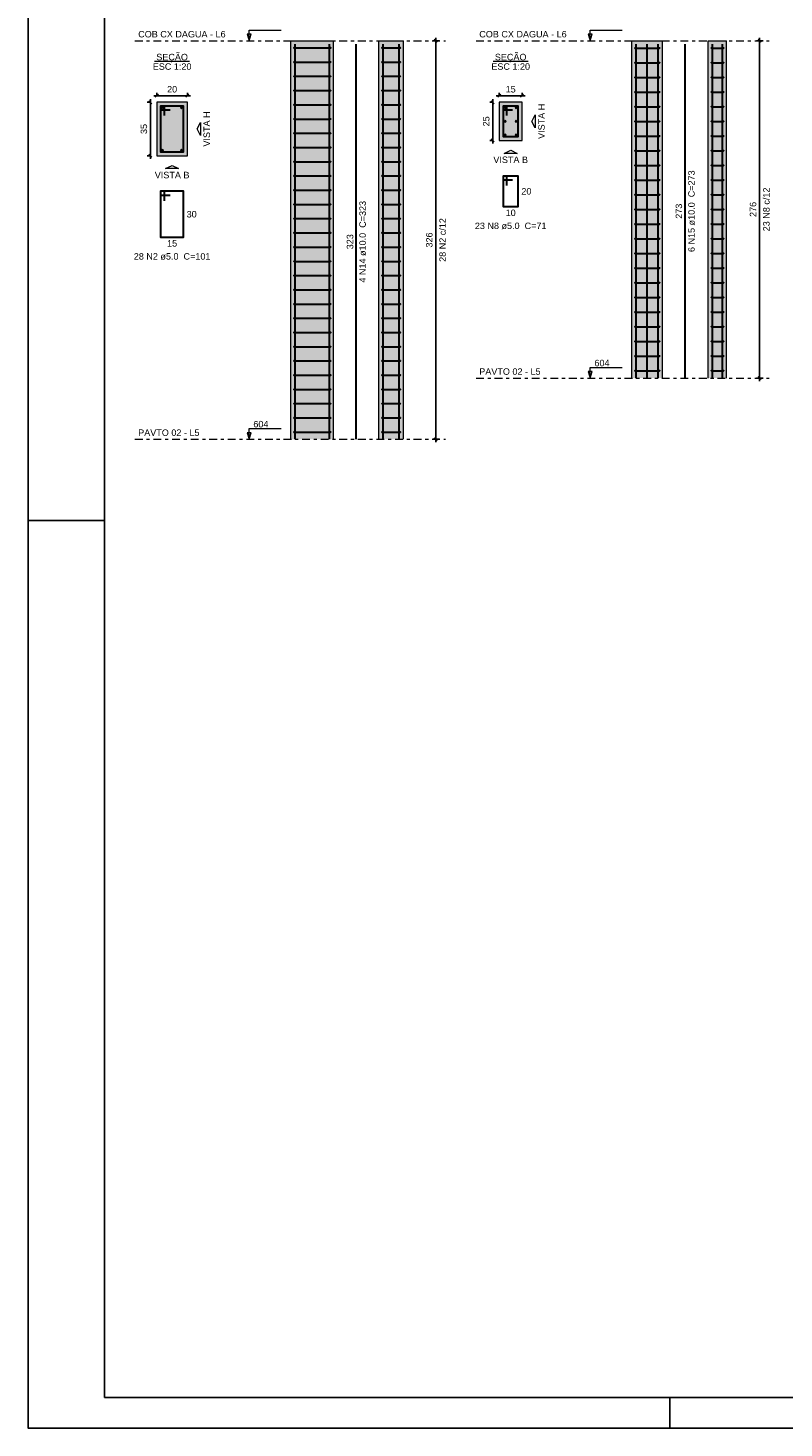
# Model space of a CAD drawing. Header units: millimetres. Extents: x 0 to 119, y 0 to 84.
# Tile 1 of 13: x 0 to 25, y 0 to 46. Entities that reach past the tile are written whole.
import ezdxf

# ---------------------------------------------------------------- set-up
doc = ezdxf.new("R2010")
doc.units = ezdxf.units.MM
doc.header["$MEASUREMENT"] = 0
doc.linetypes.add('DASHDOT', pattern=[2.54, 1.27, -0.635, 0, -0.635])
doc.linetypes.add('NULL', pattern=[0])
doc.layers.get('0').update_dxf_attribs({"lineweight": 18})
for name, color, linetype, lineweight in [('Descrição da armadura', 7, 'Continuous', 0), ('DT-Barras na forma', 2, 'Continuous', 30), ('DT-Barras no corte', 5, 'Continuous', 5), ('DT-Barras rebatidas', 2, 'Continuous', 30), ('DT-Cotas', 9, 'Continuous', 5), ('DT-Estribos na forma', 2, 'Continuous', 30), ('DT-Forma', 5, 'Continuous', 5), ('DT-Hachura seção pilares', 254, 'Continuous', 5), ('DT-Hachura vista pilares', 254, 'Continuous', 5), ('DT-Pontilhado', 9, 'DASHDOT', 5), ('DT-Textos', 7, 'Continuous', 5), ('Textos armaduras', 7, 'Continuous', 0)]:
    doc.layers.add(name, color=color, linetype=linetype, lineweight=lineweight)
doc.layers.add('SEDUC_MARF', color=1, linetype='Continuous')
doc.layers.add('SEDUC_MARGG', color=7, linetype='Continuous')
doc.styles.add('Arial', font='txt')
doc.dimstyles.new('UM_20.000000', dxfattribs={"dimtxt": 0.18, "dimasz": 0.1, "dimexe": 0.1, "dimexo": 0.2, "dimgap": 0, "dimtad": 1, "dimtih": 1, "dimtoh": 1, "dimdec": 1, "dimlfac": 20, "dimzin": 0, "dimdsep": 46, "dimtxsty": 'Standard', "dimcen": 0.09, "dimdle": 0.1, "dimadec": 1, "dimazin": 2, "dimtfac": 1, "dimtdec": 4, "dimtofl": 0, "dimtmove": 0, "dimatfit": 3, "dimfxl": 1, "dimtolj": 1, "dimarcsym": 0})
doc.dimstyles.new('UM_25.000000', dxfattribs={"dimtxt": 0.18, "dimasz": 0.1, "dimexe": 0.1, "dimexo": 0.2, "dimgap": 0, "dimtad": 1, "dimtih": 1, "dimtoh": 1, "dimdec": 1, "dimlfac": 25, "dimzin": 0, "dimdsep": 46, "dimtxsty": 'Standard', "dimcen": 0.09, "dimdle": 0.1, "dimadec": 1, "dimazin": 2, "dimtfac": 1, "dimtdec": 4, "dimtofl": 0, "dimtmove": 0, "dimatfit": 3, "dimfxl": 1, "dimtolj": 1, "dimarcsym": 0})

# ---------------------------------------------------------------- blocks, each defined once
blk = doc.blocks.new('_Oblique')
at = {"color": 0, "linetype": 'ByBlock', "lineweight": -2}
blk.add_line((-0.5, -0.5), (0.5, 0.5), dxfattribs=at)
blk = doc.blocks.new('*D67')
at = {"layer": 'Defpoints', "color": 0}
for p in [(4.216175, 43.385166), (4.004375, 41.635166), (4.216175, 41.635166)]:
    blk.add_point(p, dxfattribs=at)
at = {"layer": 'DT-Cotas', "color": 0, "lineweight": -2}
for p, q in [((4.016175, 43.385166), (3.904375, 43.385166)), ((4.004375, 43.485166), (4.004375, 41.535166)), ((4.016175, 41.635166), (3.904375, 41.635166))]:
    blk.add_line(p, q, dxfattribs=at)
at = {"layer": 'DT-Cotas', "color": 0, "lineweight": -2, "xscale": 0.1, "yscale": 0.1, "zscale": 0.1}
for p, rotation in [((4.004375, 43.385166), 90), ((4.004375, 41.635166), 270)]:
    blk.add_blockref('_Oblique', p, dxfattribs=dict(at, rotation=rotation))
at = {"layer": 'DT-Cotas', "color": 7, "insert": (3.792575, 42.510166), "char_height": 0.2118, "attachment_point": 5, "rotation": 90, "style": 'Arial'}
blk.add_mtext('\\A1;35', dxfattribs=at)
blk = doc.blocks.new('*D68')
at = {"layer": 'Defpoints', "color": 0}
for p in [(5.216175, 43.596966), (4.216175, 43.385166), (5.216175, 43.385166)]:
    blk.add_point(p, dxfattribs=at)
at = {"layer": 'DT-Cotas', "color": 0, "lineweight": -2}
for p, q in [((4.116175, 43.596966), (5.316175, 43.596966)), ((4.216175, 43.585166), (4.216175, 43.696966)), ((5.216175, 43.585166), (5.216175, 43.696966))]:
    blk.add_line(p, q, dxfattribs=at)
at = {"layer": 'DT-Cotas', "color": 0, "lineweight": -2, "xscale": 0.1, "yscale": 0.1, "zscale": 0.1, "rotation": 180}
blk.add_blockref('_Oblique', (4.216175, 43.596966), dxfattribs=at)
at = {"layer": 'DT-Cotas', "color": 0, "lineweight": -2, "xscale": 0.1, "yscale": 0.1, "zscale": 0.1}
blk.add_blockref('_Oblique', (5.216175, 43.596966), dxfattribs=at)
at = {"layer": 'DT-Cotas', "color": 7, "insert": (4.716175, 43.808766), "char_height": 0.2118, "attachment_point": 5, "rotation": 0.0057296, "style": 'Arial'}
blk.add_mtext('\\A1;20', dxfattribs=at)
blk = doc.blocks.new('*D69')
at = {"layer": 'Defpoints', "color": 0}
for p in [(13.343683, 45.397266), (13.661383, 45.397266), (13.661383, 32.357266)]:
    blk.add_point(p, dxfattribs=at)
at = {"layer": 'DT-Cotas', "color": 0, "lineweight": -2}
for p, q in [((13.461383, 45.397266), (13.243683, 45.397266)), ((13.343683, 32.257266), (13.343683, 45.497266)), ((13.461383, 32.357266), (13.243683, 32.357266))]:
    blk.add_line(p, q, dxfattribs=at)
at = {"layer": 'DT-Cotas', "color": 0, "lineweight": -2, "xscale": 0.1, "yscale": 0.1, "zscale": 0.1}
for p, rotation in [((13.343683, 45.397266), 90), ((13.343683, 32.357266), 270)]:
    blk.add_blockref('_Oblique', p, dxfattribs=dict(at, rotation=rotation))
at = {"layer": 'DT-Cotas', "color": 7, "insert": (13.131883, 38.877266), "char_height": 0.2118, "attachment_point": 5, "rotation": 90, "style": 'Arial'}
blk.add_mtext('\\A1;326', dxfattribs=at)
blk = doc.blocks.new('*D70')
at = {"layer": 'Defpoints', "color": 0}
for p in [(15.42007, 43.385166), (15.20827, 42.135166), (15.42007, 42.135166)]:
    blk.add_point(p, dxfattribs=at)
at = {"layer": 'DT-Cotas', "color": 0, "lineweight": -2}
for p, q in [((15.22007, 43.385166), (15.10827, 43.385166)), ((15.20827, 43.485166), (15.20827, 42.035166)), ((15.22007, 42.135166), (15.10827, 42.135166))]:
    blk.add_line(p, q, dxfattribs=at)
at = {"layer": 'DT-Cotas', "color": 0, "lineweight": -2, "xscale": 0.1, "yscale": 0.1, "zscale": 0.1}
for p, rotation in [((15.20827, 43.385166), 90), ((15.20827, 42.135166), 270)]:
    blk.add_blockref('_Oblique', p, dxfattribs=dict(at, rotation=rotation))
at = {"layer": 'DT-Cotas', "color": 7, "insert": (14.99647, 42.760166), "char_height": 0.2118, "attachment_point": 5, "rotation": 90, "style": 'Arial'}
blk.add_mtext('\\A1;25', dxfattribs=at)
blk = doc.blocks.new('*D71')
at = {"layer": 'Defpoints', "color": 0}
for p in [(16.17007, 43.596966), (15.42007, 43.385166), (16.17007, 43.385166)]:
    blk.add_point(p, dxfattribs=at)
at = {"layer": 'DT-Cotas', "color": 0, "lineweight": -2}
for p, q in [((15.32007, 43.596966), (16.27007, 43.596966)), ((15.42007, 43.585166), (15.42007, 43.696966)), ((16.17007, 43.585166), (16.17007, 43.696966))]:
    blk.add_line(p, q, dxfattribs=at)
at = {"layer": 'DT-Cotas', "color": 0, "lineweight": -2, "xscale": 0.1, "yscale": 0.1, "zscale": 0.1, "rotation": 180}
blk.add_blockref('_Oblique', (15.42007, 43.596966), dxfattribs=at)
at = {"layer": 'DT-Cotas', "color": 0, "lineweight": -2, "xscale": 0.1, "yscale": 0.1, "zscale": 0.1}
blk.add_blockref('_Oblique', (16.17007, 43.596966), dxfattribs=at)
at = {"layer": 'DT-Cotas', "color": 7, "insert": (15.79507, 43.808766), "char_height": 0.2118, "attachment_point": 5, "rotation": 0.0057296, "style": 'Arial'}
blk.add_mtext('\\A1;15', dxfattribs=at)
blk = doc.blocks.new('*D72')
at = {"layer": 'Defpoints', "color": 0}
for p in [(23.93936, 45.397266), (24.25706, 45.397266), (24.25706, 34.357266)]:
    blk.add_point(p, dxfattribs=at)
at = {"layer": 'DT-Cotas', "color": 0, "lineweight": -2}
for p, q in [((24.05706, 45.397266), (23.83936, 45.397266)), ((23.93936, 34.257266), (23.93936, 45.497266)), ((24.05706, 34.357266), (23.83936, 34.357266))]:
    blk.add_line(p, q, dxfattribs=at)
at = {"layer": 'DT-Cotas', "color": 0, "lineweight": -2, "xscale": 0.1, "yscale": 0.1, "zscale": 0.1}
for p, rotation in [((23.93936, 45.397266), 90), ((23.93936, 34.357266), 270)]:
    blk.add_blockref('_Oblique', p, dxfattribs=dict(at, rotation=rotation))
at = {"layer": 'DT-Cotas', "color": 7, "insert": (23.72756, 39.877266), "char_height": 0.2118, "attachment_point": 5, "rotation": 90, "style": 'Arial'}
blk.add_mtext('\\A1;276', dxfattribs=at)

msp = doc.modelspace()

# ---------------------------------------------------------------- hatches: boundary and pattern name
at = {"layer": 'DT-Hachura seção pilares', "linetype": 'Continuous'}
for points in [[(4.2162, 41.6352), (4.2162, 41.6352), (5.2162, 41.6352), (5.2162, 43.3852), (4.2162, 43.3852), (4.2162, 41.6352)], [(15.4201, 42.1352), (15.4201, 42.1352), (16.1701, 42.1352), (16.1701, 43.3852), (15.4201, 43.3852), (15.4201, 42.1352)]]:
    msp.add_hatch(color=254, dxfattribs=at).paths.add_polyline_path(points)
at = {"layer": 'DT-Hachura vista pilares', "linetype": 'Continuous'}
for points in [[(8.6021, 32.3573), (8.6021, 45.3973), (10.0021, 45.3973), (10.0021, 32.3573), (8.6021, 32.3573)], [(11.4847, 32.3573), (11.4847, 45.3973), (12.2847, 45.3973), (12.2847, 32.3573), (11.4847, 32.3573)], [(19.7635, 34.3573), (19.7635, 45.3973), (20.7635, 45.3973), (20.7635, 34.3573), (19.7635, 34.3573)], [(22.2632, 34.3573), (22.2632, 45.3973), (22.8632, 45.3973), (22.8632, 34.3573), (22.2632, 34.3573)]]:
    msp.add_hatch(color=254, dxfattribs=at).paths.add_polyline_path(points)

# ---------------------------------------------------------------- linework, layer by layer
at = {"layer": 'DT-Barras na forma'}
for points in [[(8.7421, 32.3573), (8.7421, 45.2813)], [(9.8621, 32.3573), (9.8621, 45.2813)], [(11.6247, 32.3573), (11.6247, 45.2813)], [(12.1447, 32.3573), (12.1447, 45.2813)], [(19.9035, 34.3573), (19.9035, 45.2813)], [(20.2635, 34.3573), (20.2635, 45.2813)], [(20.6235, 34.3573), (20.6235, 45.2813)], [(22.4032, 34.3573), (22.4032, 45.2813)], [(22.7232, 34.3573), (22.7232, 45.2813)], [(4.4662, 42.9477), (4.4662, 43.2602), (4.3412, 43.2602), (4.3412, 41.7602), (5.0912, 41.7602), (5.0912, 43.2602), (4.3412, 43.2602), (4.3412, 43.1352), (4.6537, 43.1352)], [(15.6701, 42.9477), (15.6701, 43.2602), (15.5451, 43.2602), (15.5451, 42.2602), (16.0451, 42.2602), (16.0451, 43.2602), (15.5451, 43.2602), (15.5451, 43.1352), (15.8576, 43.1352)]]:
    msp.add_lwpolyline(points, dxfattribs=at)
at = {"layer": 'DT-Barras no corte'}
for p, q in [((4.3537, 43.1727), (4.4287, 43.2477)), ((4.3537, 43.2477), (4.4287, 43.1727)), ((5.0037, 43.1727), (5.0787, 43.2477)), ((5.0037, 43.2477), (5.0787, 43.1727)), ((15.5576, 43.1727), (15.6326, 43.2477)), ((15.5576, 43.2477), (15.6326, 43.1727)), ((15.9576, 43.1727), (16.0326, 43.2477)), ((15.9576, 43.2477), (16.0326, 43.1727)), ((15.5576, 42.7227), (15.6326, 42.7977)), ((15.5576, 42.7977), (15.6326, 42.7227)), ((15.9576, 42.7227), (16.0326, 42.7977)), ((15.9576, 42.7977), (16.0326, 42.7227)), ((15.5576, 42.2727), (15.6326, 42.3477)), ((15.5576, 42.3477), (15.6326, 42.2727)), ((15.9576, 42.2727), (16.0326, 42.3477)), ((15.9576, 42.3477), (16.0326, 42.2727)), ((4.3537, 41.7727), (4.4287, 41.8477)), ((4.3537, 41.8477), (4.4287, 41.7727)), ((5.0037, 41.7727), (5.0787, 41.8477)), ((5.0037, 41.8477), (5.0787, 41.7727))]:
    msp.add_line(p, q, dxfattribs=at)
for centre in [(4.3912, 43.2102), (5.0412, 43.2102), (15.5951, 43.2102), (15.9951, 43.2102), (15.5951, 42.7602), (15.9951, 42.7602), (15.5951, 42.3102), (15.9951, 42.3102), (4.3912, 41.8102), (5.0412, 41.8102)]:
    msp.add_circle(centre, 0.0375, dxfattribs=at)
at = {"layer": 'DT-Barras rebatidas'}
for points in [[(10.7434, 32.3573), (10.7434, 45.2813)], [(21.5048, 34.3573), (21.5048, 45.2813)], [(15.6701, 40.6578), (15.6701, 40.9703), (15.5451, 40.9703), (15.5451, 39.9703), (16.0451, 39.9703), (16.0451, 40.9703), (15.5451, 40.9703), (15.5451, 40.8453), (15.8576, 40.8453)], [(4.4662, 40.1578), (4.4662, 40.4703), (4.3412, 40.4703), (4.3412, 38.9703), (5.0912, 38.9703), (5.0912, 40.4703), (4.3412, 40.4703), (4.3412, 40.3453), (4.6537, 40.3453)]]:
    msp.add_lwpolyline(points, dxfattribs=at)
at = {"layer": 'DT-Estribos na forma'}
for p, q in [((8.7121, 45.1644), (9.8921, 45.1644)), ((11.5947, 45.1644), (12.1747, 45.1644)), ((19.8735, 45.1573), (20.6535, 45.1573)), ((22.3732, 45.1573), (22.7532, 45.1573)), ((8.7121, 44.6987), (9.8921, 44.6987)), ((11.5947, 44.6987), (12.1747, 44.6987)), ((19.8735, 44.6773), (20.6535, 44.6773)), ((22.3732, 44.6773), (22.7532, 44.6773)), ((8.7121, 44.233), (9.8921, 44.233)), ((11.5947, 44.233), (12.1747, 44.233)), ((19.8735, 44.1973), (20.6535, 44.1973)), ((22.3732, 44.1973), (22.7532, 44.1973)), ((8.7121, 43.7673), (9.8921, 43.7673)), ((11.5947, 43.7673), (12.1747, 43.7673)), ((19.8735, 43.7173), (20.6535, 43.7173)), ((22.3732, 43.7173), (22.7532, 43.7173)), ((8.7121, 43.3016), (9.8921, 43.3016)), ((11.5947, 43.3016), (12.1747, 43.3016)), ((19.8735, 43.2373), (20.6535, 43.2373)), ((22.3732, 43.2373), (22.7532, 43.2373)), ((8.7121, 42.8358), (9.8921, 42.8358)), ((11.5947, 42.8358), (12.1747, 42.8358)), ((19.8735, 42.7573), (20.6535, 42.7573)), ((22.3732, 42.7573), (22.7532, 42.7573)), ((8.7121, 42.3701), (9.8921, 42.3701)), ((11.5947, 42.3701), (12.1747, 42.3701)), ((19.8735, 42.2773), (20.6535, 42.2773)), ((22.3732, 42.2773), (22.7532, 42.2773)), ((8.7121, 41.9044), (9.8921, 41.9044)), ((11.5947, 41.9044), (12.1747, 41.9044)), ((19.8735, 41.7973), (20.6535, 41.7973)), ((22.3732, 41.7973), (22.7532, 41.7973)), ((8.7121, 41.4387), (9.8921, 41.4387)), ((11.5947, 41.4387), (12.1747, 41.4387)), ((19.8735, 41.3173), (20.6535, 41.3173)), ((22.3732, 41.3173), (22.7532, 41.3173)), ((8.7121, 40.973), (9.8921, 40.973)), ((11.5947, 40.973), (12.1747, 40.973)), ((19.8735, 40.8373), (20.6535, 40.8373)), ((22.3732, 40.8373), (22.7532, 40.8373)), ((8.7121, 40.5073), (9.8921, 40.5073)), ((11.5947, 40.5073), (12.1747, 40.5073)), ((19.8735, 40.3573), (20.6535, 40.3573)), ((22.3732, 40.3573), (22.7532, 40.3573)), ((8.7121, 40.0416), (9.8921, 40.0416)), ((11.5947, 40.0416), (12.1747, 40.0416)), ((19.8735, 39.8773), (20.6535, 39.8773)), ((22.3732, 39.8773), (22.7532, 39.8773)), ((8.7121, 39.5758), (9.8921, 39.5758)), ((11.5947, 39.5758), (12.1747, 39.5758)), ((8.7121, 39.1101), (9.8921, 39.1101)), ((11.5947, 39.1101), (12.1747, 39.1101)), ((19.8735, 39.3973), (20.6535, 39.3973)), ((22.3732, 39.3973), (22.7532, 39.3973)), ((8.7121, 38.6444), (9.8921, 38.6444)), ((11.5947, 38.6444), (12.1747, 38.6444)), ((19.8735, 38.9173), (20.6535, 38.9173)), ((22.3732, 38.9173), (22.7532, 38.9173)), ((8.7121, 38.1787), (9.8921, 38.1787)), ((11.5947, 38.1787), (12.1747, 38.1787)), ((19.8735, 38.4373), (20.6535, 38.4373)), ((22.3732, 38.4373), (22.7532, 38.4373)), ((8.7121, 37.713), (9.8921, 37.713)), ((11.5947, 37.713), (12.1747, 37.713)), ((19.8735, 37.9573), (20.6535, 37.9573)), ((22.3732, 37.9573), (22.7532, 37.9573)), ((8.7121, 37.2473), (9.8921, 37.2473)), ((11.5947, 37.2473), (12.1747, 37.2473)), ((19.8735, 37.4773), (20.6535, 37.4773)), ((22.3732, 37.4773), (22.7532, 37.4773)), ((8.7121, 36.7816), (9.8921, 36.7816)), ((11.5947, 36.7816), (12.1747, 36.7816)), ((19.8735, 36.9973), (20.6535, 36.9973)), ((22.3732, 36.9973), (22.7532, 36.9973)), ((8.7121, 36.3158), (9.8921, 36.3158)), ((11.5947, 36.3158), (12.1747, 36.3158)), ((19.8735, 36.5173), (20.6535, 36.5173)), ((22.3732, 36.5173), (22.7532, 36.5173)), ((8.7121, 35.8501), (9.8921, 35.8501)), ((11.5947, 35.8501), (12.1747, 35.8501)), ((19.8735, 36.0373), (20.6535, 36.0373)), ((22.3732, 36.0373), (22.7532, 36.0373)), ((8.7121, 35.3844), (9.8921, 35.3844)), ((11.5947, 35.3844), (12.1747, 35.3844)), ((19.8735, 35.5573), (20.6535, 35.5573)), ((22.3732, 35.5573), (22.7532, 35.5573)), ((8.7121, 34.9187), (9.8921, 34.9187)), ((11.5947, 34.9187), (12.1747, 34.9187)), ((19.8735, 35.0773), (20.6535, 35.0773)), ((22.3732, 35.0773), (22.7532, 35.0773)), ((8.7121, 34.453), (9.8921, 34.453)), ((11.5947, 34.453), (12.1747, 34.453)), ((19.8735, 34.5973), (20.6535, 34.5973)), ((22.3732, 34.5973), (22.7532, 34.5973)), ((8.7121, 33.9873), (9.8921, 33.9873)), ((11.5947, 33.9873), (12.1747, 33.9873)), ((8.7121, 33.5216), (9.8921, 33.5216)), ((11.5947, 33.5216), (12.1747, 33.5216)), ((8.7121, 33.0558), (9.8921, 33.0558)), ((11.5947, 33.0558), (12.1747, 33.0558)), ((8.7121, 32.5901), (9.8921, 32.5901)), ((11.5947, 32.5901), (12.1747, 32.5901))]:
    msp.add_line(p, q, dxfattribs=at)
for centre in [(8.7121, 45.1644), (9.8921, 45.1644), (11.5947, 45.1644), (12.1747, 45.1644), (19.8735, 45.1573), (20.6535, 45.1573), (22.3732, 45.1573), (22.7532, 45.1573), (8.7121, 44.6987), (9.8921, 44.6987), (11.5947, 44.6987), (12.1747, 44.6987), (19.8735, 44.6773), (20.6535, 44.6773), (22.3732, 44.6773), (22.7532, 44.6773), (8.7121, 44.233), (9.8921, 44.233), (11.5947, 44.233), (12.1747, 44.233), (19.8735, 44.1973), (20.6535, 44.1973), (22.3732, 44.1973), (22.7532, 44.1973), (8.7121, 43.7673), (9.8921, 43.7673), (11.5947, 43.7673), (12.1747, 43.7673), (19.8735, 43.7173), (20.6535, 43.7173), (22.3732, 43.7173), (22.7532, 43.7173), (8.7121, 43.3016), (9.8921, 43.3016), (11.5947, 43.3016), (12.1747, 43.3016), (19.8735, 43.2373), (20.6535, 43.2373), (22.3732, 43.2373), (22.7532, 43.2373), (8.7121, 42.8358), (9.8921, 42.8358), (11.5947, 42.8358), (12.1747, 42.8358), (19.8735, 42.7573), (20.6535, 42.7573), (22.3732, 42.7573), (22.7532, 42.7573), (8.7121, 42.3701), (9.8921, 42.3701), (11.5947, 42.3701), (12.1747, 42.3701), (19.8735, 42.2773), (20.6535, 42.2773), (22.3732, 42.2773), (22.7532, 42.2773), (8.7121, 41.9044), (9.8921, 41.9044), (11.5947, 41.9044), (12.1747, 41.9044), (19.8735, 41.7973), (20.6535, 41.7973), (22.3732, 41.7973), (22.7532, 41.7973), (8.7121, 41.4387), (9.8921, 41.4387), (11.5947, 41.4387), (12.1747, 41.4387), (19.8735, 41.3173), (20.6535, 41.3173), (22.3732, 41.3173), (22.7532, 41.3173), (8.7121, 40.973), (9.8921, 40.973), (11.5947, 40.973), (12.1747, 40.973), (19.8735, 40.8373), (20.6535, 40.8373), (22.3732, 40.8373), (22.7532, 40.8373), (8.7121, 40.5073), (9.8921, 40.5073), (11.5947, 40.5073), (12.1747, 40.5073), (19.8735, 40.3573), (20.6535, 40.3573), (22.3732, 40.3573), (22.7532, 40.3573), (8.7121, 40.0416), (9.8921, 40.0416), (11.5947, 40.0416), (12.1747, 40.0416), (19.8735, 39.8773), (20.6535, 39.8773), (22.3732, 39.8773), (22.7532, 39.8773), (8.7121, 39.5758), (9.8921, 39.5758), (11.5947, 39.5758), (12.1747, 39.5758), (19.8735, 39.3973), (20.6535, 39.3973), (22.3732, 39.3973), (22.7532, 39.3973), (8.7121, 39.1101), (9.8921, 39.1101), (11.5947, 39.1101), (12.1747, 39.1101), (8.7121, 38.6444), (9.8921, 38.6444), (11.5947, 38.6444), (12.1747, 38.6444), (19.8735, 38.9173), (20.6535, 38.9173), (22.3732, 38.9173), (22.7532, 38.9173), (8.7121, 38.1787), (9.8921, 38.1787), (11.5947, 38.1787), (12.1747, 38.1787), (19.8735, 38.4373), (20.6535, 38.4373), (22.3732, 38.4373), (22.7532, 38.4373), (8.7121, 37.713), (9.8921, 37.713), (11.5947, 37.713), (12.1747, 37.713), (19.8735, 37.9573), (20.6535, 37.9573), (22.3732, 37.9573), (22.7532, 37.9573), (8.7121, 37.2473), (9.8921, 37.2473), (11.5947, 37.2473), (12.1747, 37.2473), (19.8735, 37.4773), (20.6535, 37.4773), (22.3732, 37.4773), (22.7532, 37.4773), (8.7121, 36.7816), (9.8921, 36.7816), (11.5947, 36.7816), (12.1747, 36.7816), (19.8735, 36.9973), (20.6535, 36.9973), (22.3732, 36.9973), (22.7532, 36.9973), (8.7121, 36.3158), (9.8921, 36.3158), (11.5947, 36.3158), (12.1747, 36.3158), (19.8735, 36.5173), (20.6535, 36.5173), (22.3732, 36.5173), (22.7532, 36.5173), (8.7121, 35.8501), (9.8921, 35.8501), (11.5947, 35.8501), (12.1747, 35.8501), (19.8735, 36.0373), (20.6535, 36.0373), (22.3732, 36.0373), (22.7532, 36.0373), (8.7121, 35.3844), (9.8921, 35.3844), (11.5947, 35.3844), (12.1747, 35.3844), (19.8735, 35.5573), (20.6535, 35.5573), (22.3732, 35.5573), (22.7532, 35.5573), (8.7121, 34.9187), (9.8921, 34.9187), (11.5947, 34.9187), (12.1747, 34.9187), (19.8735, 35.0773), (20.6535, 35.0773), (22.3732, 35.0773), (22.7532, 35.0773), (8.7121, 34.453), (9.8921, 34.453), (11.5947, 34.453), (12.1747, 34.453), (19.8735, 34.5973), (20.6535, 34.5973), (22.3732, 34.5973), (22.7532, 34.5973), (8.7121, 33.9873), (9.8921, 33.9873), (11.5947, 33.9873), (12.1747, 33.9873), (8.7121, 33.5216), (9.8921, 33.5216), (11.5947, 33.5216), (12.1747, 33.5216), (8.7121, 33.0558), (9.8921, 33.0558), (11.5947, 33.0558), (12.1747, 33.0558), (8.7121, 32.5901), (9.8921, 32.5901), (11.5947, 32.5901), (12.1747, 32.5901)]:
    msp.add_circle(centre, 0.01, dxfattribs=at)
at = {"layer": 'DT-Forma'}
for p, q in [((8.6021, 45.3973), (10.0021, 45.3973)), ((8.6021, 32.3573), (8.6021, 45.3973)), ((10.0021, 32.3573), (10.0021, 45.3973)), ((11.4847, 45.3973), (12.2847, 45.3973)), ((11.4847, 32.3573), (11.4847, 45.3973)), ((12.2847, 32.3573), (12.2847, 45.3973)), ((19.7635, 45.3973), (20.7635, 45.3973)), ((19.7635, 34.3573), (19.7635, 45.3973)), ((20.7635, 34.3573), (20.7635, 45.3973)), ((22.2632, 45.3973), (22.8632, 45.3973)), ((22.2632, 34.3573), (22.2632, 45.3973)), ((22.8632, 34.3573), (22.8632, 45.3973))]:
    msp.add_line(p, q, dxfattribs=at)
for points in [[(4.2162, 41.6352), (5.2162, 41.6352), (5.2162, 43.3852), (4.2162, 43.3852), (4.2162, 41.6352)], [(15.4201, 42.1352), (16.1701, 42.1352), (16.1701, 43.3852), (15.4201, 43.3852), (15.4201, 42.1352)]]:
    msp.add_lwpolyline(points, close=True, dxfattribs=at)
at = {"layer": 'DT-Pontilhado', "ltscale": 0.2}
for p, q in [((3.5, 45.3973), (13.6614, 45.3973)), ((14.6614, 45.3973), (24.2571, 45.3973)), ((14.6614, 34.3573), (24.2571, 34.3573)), ((3.5, 32.3573), (13.6614, 32.3573))]:
    msp.add_line(p, q, dxfattribs=at)
at = {"layer": 'DT-Textos'}
for p, q in [((4.144, 44.7301), (5.2884, 44.7301)), ((15.2229, 44.7301), (16.3673, 44.7301))]:
    msp.add_line(p, q, dxfattribs=at)
for points in [[(7.2344, 45.3973), (7.2979, 45.6091), (7.1708, 45.6091), (7.2344, 45.3973), (7.2344, 45.7473), (8.2844, 45.7473)], [(18.3958, 45.3973), (18.4593, 45.6091), (18.3322, 45.6091), (18.3958, 45.3973), (18.3958, 45.7473), (19.4458, 45.7473)], [(18.3958, 34.3573), (18.4593, 34.5691), (18.3322, 34.5691), (18.3958, 34.3573), (18.3958, 34.7073), (19.4458, 34.7073)], [(7.2344, 32.3573), (7.2979, 32.5691), (7.1708, 32.5691), (7.2344, 32.3573), (7.2344, 32.7073), (8.2844, 32.7073)]]:
    msp.add_lwpolyline(points, dxfattribs=at)
for points in [[(5.6398, 42.5102), (5.6398, 42.2984), (5.5339, 42.5102), (5.6398, 42.722), (5.6398, 42.5102)], [(16.5937, 42.7602), (16.5937, 42.5484), (16.4878, 42.7602), (16.5937, 42.972), (16.5937, 42.7602)], [(15.7951, 41.7116), (15.5833, 41.7116), (15.7951, 41.8175), (16.0069, 41.7116), (15.7951, 41.7116)], [(4.7162, 41.2116), (4.5044, 41.2116), (4.7162, 41.3175), (4.928, 41.2116), (4.7162, 41.2116)]]:
    msp.add_lwpolyline(points, close=True, dxfattribs=at)
at = {"layer": 'SEDUC_MARF'}
for p, q in [((0, 29.7), (2.5, 29.7)), ((21.0015, 1), (21.0015, 0))]:
    msp.add_line(p, q, dxfattribs=at)
msp.add_lwpolyline([(118.9, 84.1), (0, 84.1), (0, 0), (118.9, 0)], close=True, dxfattribs=at)
at = {"layer": 'SEDUC_MARGG'}
msp.add_lwpolyline([(2.5, 1), (117.9, 1), (117.9, 83.1), (2.5, 83.1), (2.5, 1)], dxfattribs=at)

# ---------------------------------------------------------------- texts
at = {"layer": 'Descrição da armadura', "linetype": 'NULL', "char_height": 0.2118, "attachment_point": 8, "rotation": 90.00021, "line_spacing_factor": 0.9, "style": 'Arial'}
for s, insert, width in [('6 N15 ø10.0  C=273', (21.8225, 39.8192), 5.239541), ('23 N8 c/12', (24.2711, 39.8773), 2.845127), ('4 N14 ø10.0  C=323', (11.0611, 38.8192), 5.239541), ('28 N2 c/12', (13.6754, 38.8773), 2.845127)]:
    msp.add_mtext(s, dxfattribs=dict(at, insert=insert, width=width))
at = {"layer": 'Descrição da armadura', "linetype": 'NULL', "char_height": 0.2118, "attachment_point": 8, "line_spacing_factor": 0.9, "style": 'Arial'}
for s, insert, width in [('23 N8 ø5.0  C=71', (15.7954, 39.2291), 4.594404), ('28 N2 ø5.0  C=101', (4.716, 38.2291), 4.916973)]:
    msp.add_mtext(s, dxfattribs=dict(at, insert=insert, width=width))
at = {"layer": 'DT-Textos', "linetype": 'NULL', "char_height": 0.2118, "line_spacing_factor": 0.798, "style": 'Arial'}
for s, insert, width, attachment_point in [('COB CX DAGUA - L6', (3.606, 45.5031), 5.607988, 7), ('COB CX DAGUA - L6', (14.7674, 45.5031), 5.607988, 7), ('SEÇÃO', (4.716, 44.6922), 2.030566, 8), ('SEÇÃO', (15.7954, 44.6922), 2.030566, 8), ('ESC 1:20', (4.716, 44.4441), 2.482559, 8), ('ESC 1:20', (15.7954, 44.4441), 2.482559, 8), ('VISTA B', (15.7954, 41.3941), 2.223994, 8), ('VISTA B', (4.716, 40.8941), 2.223994, 8), ('604', (18.5354, 34.7421), 0.967705, 7), ('PAVTO 02 - L5', (14.7674, 34.4631), 3.932842, 7), ('604', (7.374, 32.7421), 0.967705, 7), ('PAVTO 02 - L5', (3.606, 32.4631), 3.932842, 7)]:
    msp.add_mtext(s, dxfattribs=dict(at, insert=insert, width=width, attachment_point=attachment_point))
at = {"layer": 'DT-Textos', "linetype": 'NULL', "char_height": 0.2118, "width": 2.255996, "attachment_point": 8, "rotation": 90.00021, "line_spacing_factor": 0.798, "style": 'Arial'}
for insert in [(16.9115, 42.7602), (5.9571, 42.5102)]:
    msp.add_mtext('VISTA H', dxfattribs=dict(at, insert=insert))
at = {"layer": 'Textos armaduras', "linetype": 'NULL', "char_height": 0.2118, "width": 1.045137, "line_spacing_factor": 0.9, "style": 'Arial'}
for s, insert, attachment_point in [('20', (16.1451, 40.5762), 1), ('10', (15.7951, 39.873), 2), ('30', (5.1912, 39.8262), 1), ('15', (4.7162, 38.873), 2)]:
    msp.add_mtext(s, dxfattribs=dict(at, insert=insert, attachment_point=attachment_point))
at = {"layer": 'Textos armaduras', "linetype": 'NULL', "char_height": 0.2118, "width": 1.367705, "attachment_point": 8, "rotation": 90.00021, "line_spacing_factor": 0.9, "style": 'Arial'}
for s, insert in [('273', (21.4075, 39.8193)), ('323', (10.6461, 38.8193))]:
    msp.add_mtext(s, dxfattribs=dict(at, insert=insert))

# ---------------------------------------------------------------- dimensions: what is measured, and where the dimension line sits
at = {"layer": 'DT-Cotas'}
for base, p1, p2, dimstyle, override, picture, middle in [((13.3437, 45.3973), (13.6614, 32.3573), (13.6614, 45.3973), 'UM_25.000000', {"dimtxt": 0.2118, "dimasz": 0.1, "dimexe": 0.1, "dimexo": 0.2, "dimtad": 1, "dimtih": 0, "dimtoh": 0, "dimdec": 1, "dimlfac": 25, "dimzin": 8, "dimtxsty": 'Arial', "dimblk": 'Oblique', "dimblk1": 'Oblique', "dimblk2": 'Oblique', "dimsah": 1, "dimdle": 0.1, "dimse1": 0, "dimse2": 0, "dimclrt": 7, "dimadec": 1, "dimazin": 3, "dimtmove": 2, "dimldrblk": 'Oblique'}, '*D69', (13.1319, 38.8773)), ((23.9394, 45.3973), (24.2571, 34.3573), (24.2571, 45.3973), 'UM_25.000000', {"dimtxt": 0.2118, "dimasz": 0.1, "dimexe": 0.1, "dimexo": 0.2, "dimtad": 1, "dimtih": 0, "dimtoh": 0, "dimdec": 1, "dimlfac": 25, "dimzin": 8, "dimtxsty": 'Arial', "dimblk": 'Oblique', "dimblk1": 'Oblique', "dimblk2": 'Oblique', "dimsah": 1, "dimdle": 0.1, "dimse1": 0, "dimse2": 0, "dimclrt": 7, "dimadec": 1, "dimazin": 3, "dimtmove": 2, "dimldrblk": 'Oblique'}, '*D72', (23.7276, 39.8773)), ((4.0044, 41.6352), (4.2162, 43.3852), (4.2162, 41.6352), 'UM_20.000000', {"dimtxt": 0.2118, "dimasz": 0.1, "dimexe": 0.1, "dimexo": 0.2, "dimtad": 1, "dimtih": 0, "dimtoh": 0, "dimdec": 1, "dimlfac": 20, "dimzin": 8, "dimtxsty": 'Arial', "dimblk": 'Oblique', "dimblk1": 'Oblique', "dimblk2": 'Oblique', "dimsah": 1, "dimdle": 0.1, "dimse1": 0, "dimse2": 0, "dimclrt": 7, "dimadec": 1, "dimazin": 3, "dimtmove": 2, "dimldrblk": 'Oblique'}, '*D67', (3.7926, 42.5102)), ((15.2083, 42.1352), (15.4201, 43.3852), (15.4201, 42.1352), 'UM_20.000000', {"dimtxt": 0.2118, "dimasz": 0.1, "dimexe": 0.1, "dimexo": 0.2, "dimtad": 1, "dimtih": 0, "dimtoh": 0, "dimdec": 1, "dimlfac": 20, "dimzin": 8, "dimtxsty": 'Arial', "dimblk": 'Oblique', "dimblk1": 'Oblique', "dimblk2": 'Oblique', "dimsah": 1, "dimdle": 0.1, "dimse1": 0, "dimse2": 0, "dimclrt": 7, "dimadec": 1, "dimazin": 3, "dimtmove": 2, "dimldrblk": 'Oblique'}, '*D70', (14.9965, 42.7602))]:
    dim = msp.add_linear_dim(base=base, p1=p1, p2=p2, angle=90, dimstyle=dimstyle, override=override, dxfattribs=at)
    dim.commit()
    dim.dimension.update_dxf_attribs({"geometry": picture, "text_midpoint": middle, "dimtype": 160, "text_rotation": 90})
for base, p1, p2, picture, middle in [((5.2162, 43.597), (4.2162, 43.3852), (5.2162, 43.3852), '*D68', (4.7162, 43.8088)), ((16.1701, 43.597), (15.4201, 43.3852), (16.1701, 43.3852), '*D71', (15.7951, 43.8088))]:
    dim = msp.add_linear_dim(base=base, p1=p1, p2=p2, dimstyle='UM_20.000000', override={"dimtxt": 0.2118, "dimasz": 0.1, "dimexe": 0.1, "dimexo": 0.2, "dimtad": 1, "dimtih": 0, "dimtoh": 0, "dimdec": 1, "dimlfac": 20, "dimzin": 8, "dimtxsty": 'Arial', "dimblk": 'Oblique', "dimblk1": 'Oblique', "dimblk2": 'Oblique', "dimsah": 1, "dimdle": 0.1, "dimse1": 0, "dimse2": 0, "dimclrt": 7, "dimadec": 1, "dimazin": 3, "dimtmove": 2, "dimldrblk": 'Oblique'}, dxfattribs=at)
    dim.commit()
    dim.dimension.update_dxf_attribs({"geometry": picture, "text_midpoint": middle, "dimtype": 160, "text_rotation": 0.00573})

doc.saveas('drawing.dxf')
